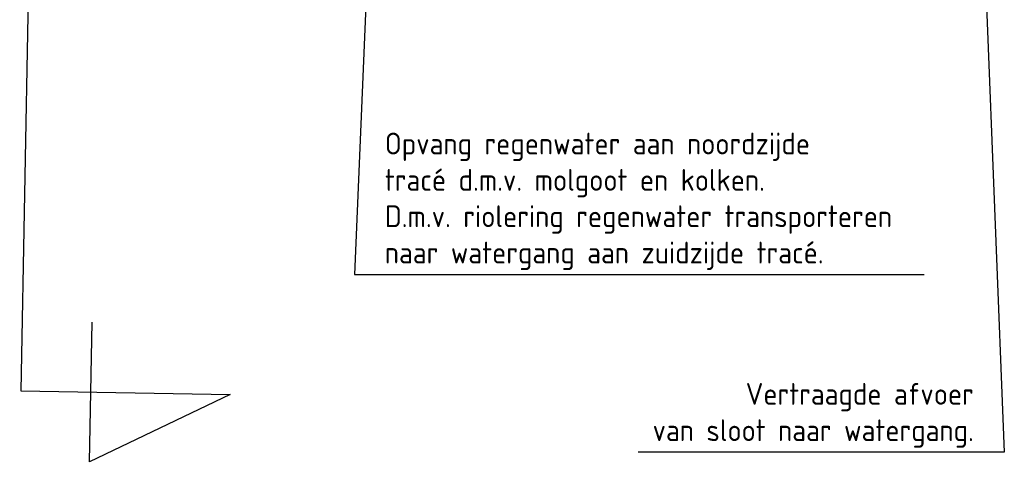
# Model space of a CAD drawing. Extents: x 100296 to 107772, y 404875 to 408930.
# Tile 28 of 98: x 101327 to 101384, y 407426 to 407452. Entities that reach past the tile are written whole.
import ezdxf
from ezdxf.enums import TextEntityAlignment as Align

# ---------------------------------------------------------------- set-up
doc = ezdxf.new("R2010")
doc.units = 0
doc.layers.add('TDXB-AL-_block', color=7, linetype='Continuous')
doc.layers.add('TTNM----_maatvoering', color=7, linetype='Continuous')
doc.styles.add('ENV-P', font='ISOCP.SHX')
doc.dimstyles.new('ENVIRO2', dxfattribs={"dimtxt": 2.5, "dimasz": 3, "dimexe": 2.5, "dimexo": 0.63, "dimgap": 1.5, "dimtad": 1, "dimzin": 0, "dimdsep": 46, "dimtxsty": 'ENV-P', "dimcen": 2.5, "dimse1": 1, "dimse2": 1, "dimclrd": 1, "dimclrt": 2, "dimadec": 0, "dimazin": 0, "dimtfac": 0.9, "dimtmove": 0, "dimatfit": 3, "dimfxl": 1, "dimtolj": 1, "dimtzin": 0, "dimarcsym": 0})

# ---------------------------------------------------------------- blocks, each defined once
blk = doc.blocks.new('s0t02001')
blk.add_line((-10, 0), (10, 0))
at = {"linetype": 'Continuous', "flags": 128}
blk.add_lwpolyline([(10, 0), (10, 6), (12, 2), (8, 2)], dxfattribs=at)
at = {"color": 4, "linetype": 'Continuous', "style": 'ENV-P', "width": 0.87}
blk.add_attdef('NR', text='', height=5, dxfattribs=at).set_placement((10.29354694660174, 7.238785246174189), align=Align.CENTER)

msp = doc.modelspace()

# ---------------------------------------------------------------- block references
at = {"layer": 'TDXB-AL-_block', "color": 0, "xscale": 2, "yscale": 2, "zscale": 2, "rotation": 268.948688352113}
msp.add_blockref('s0t02001', (101327.9387918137, 407450.5038731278), dxfattribs=at)

# ---------------------------------------------------------------- texts
at = {"layer": 'TTNM----_maatvoering', "color": 2, "char_height": 1.25, "style": 'ENV-P'}
for s, insert, attachment_point in [('\\A1;Opvang regenwater aan noordzijde \\Ptracé d.m.v. molgoot en kolken.\\PD.m.v. riolering regenwater transporteren \\Pnaar watergang aan zuidzijde tracé.', (101348.4366767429, 407437.4235304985), 7), ('\\A1;Vertraagde afvoer \\Pvan sloot naar watergang.', (101382.2051903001, 407427.2388427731), 9)]:
    msp.add_mtext(s, dxfattribs=dict(at, insert=insert, attachment_point=attachment_point))

# ---------------------------------------------------------------- leaders
at = {"layer": 'TTNM----_maatvoering', "annotation_type": 0, "has_hookline": 1}
for points, hookline_direction, text_width in [([(101348.410804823, 407477.8037012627), (101346.6866767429, 407437.1735304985), (101348.1866767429, 407437.1735304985)], 0, 30.92342960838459), ([(101382.7342587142, 407457.8520344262), (101383.9551903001, 407426.9888427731), (101382.4551903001, 407426.9888427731)], 1, 19.25312500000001)]:
    msp.add_leader(points, dimstyle='ENVIRO2', override={"dimscale": 0.5, "dimgap": 0.5}, dxfattribs=dict(at, hookline_direction=hookline_direction, text_width=text_width))

doc.saveas('drawing.dxf')
